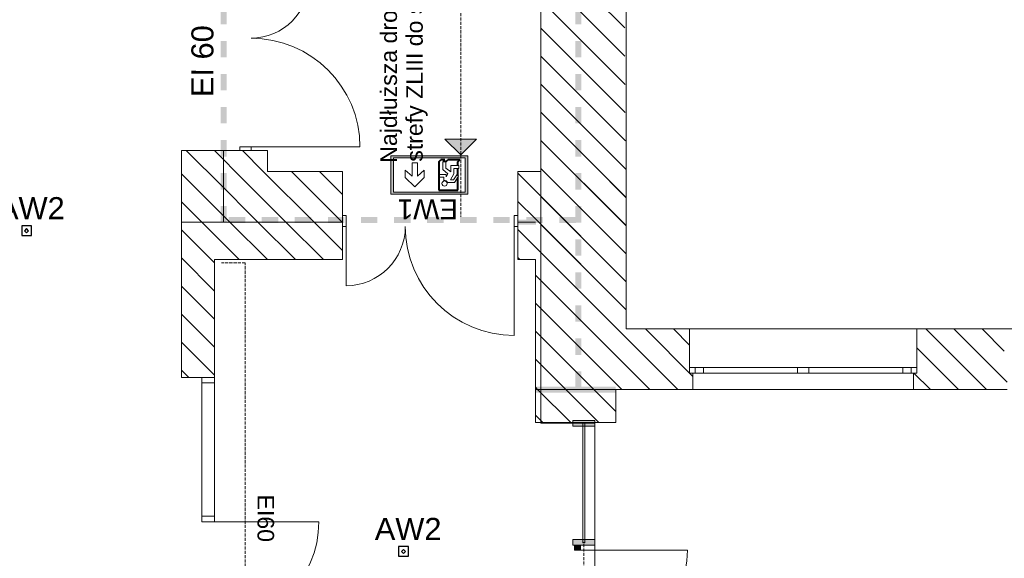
# Model space of a CAD drawing. Header units: millimetres. Extents: x -146116 to 602001, y -318793 to 100489.
# Tile 64 of 100: x 298440 to 307374, y -20182 to -15292. Entities that reach past the tile are written whole.
import ezdxf

# ---------------------------------------------------------------- set-up
doc = ezdxf.new("R2010")
doc.units = ezdxf.units.MM
doc.header["$LTSCALE"] = 0.1
doc.header["$MEASUREMENT"] = 0
doc.linetypes.add('eks Rzut parteru$0$Krawędzie ukryte', pattern=[391.222223, 282.222223, -109])
for name, color, linetype, lineweight in [('eks Rzut parteru$0$2D - Ogólne_Nr_pióra__38', 8, 'Continuous', 13), ('eks Rzut parteru$0$Nowe_2D - Ogólne_Nr_pióra__38', 8, 'Continuous', 13), ('eks Rzut parteru$0$Nowe_830-G Teksty Etykiety_Nr_pióra__38', 8, 'Continuous', 13), ('eks Rzut parteru$0$Nowe_Konstrukcja - Stropy_Nr_pióra__38', 8, 'Continuous', 13), ('eks Rzut parteru$0$poziom_1 (1)_4_0_Nr_pióra__21_Nr_pióra__7', 8, 'Continuous', 18), ('eks Rzut parteru$0$poziom_1 (1)_4_Drzwi ArchiCAD_Nr_pióra__1_Nr_pióra__7', 8, 'Continuous', 18), ('eks Rzut parteru$0$poziom_1 (1)_4_Drzwi ArchiCAD_Nr_pióra__27_Nr_pióra__7', 8, 'Continuous', 18), ('eks Rzut parteru$0$poziom_1 (1)_4_Drzwi ArchiCAD_Nr_pióra__81_Nr_pióra__4', 8, 'Continuous', 18), ('eks Rzut parteru$0$poziom_1 (1)_4_Konstrukcja - Przegrody Strukt_Nr_pióra__107_Nr_pióra__13', 8, 'Continuous', 18), ('eks Rzut parteru$0$poziom_1 (1)_4_Konstrukcja - Przegrody Strukt_Nr_pióra__1_Nr_pióra__7', 8, 'Continuous', 18), ('eks Rzut parteru$0$poziom_1 (1)_4_Konstrukcja - Przegrody Strukt_Nr_pióra__27_Nr_pióra__7', 8, 'Continuous', 18), ('eks Rzut parteru$0$poziom_1 (1)_4_Konstrukcja - Przegrody Strukt_Nr_pióra__87_Nr_pióra__4', 8, 'Continuous', 18), ('eks Rzut parteru$0$poziom_1 (1)_4_Konstrukcja - Stropy_Nr_pióra__81_Nr_pióra__4', 8, 'Continuous', 18), ('eks Rzut parteru$0$poziom_1 (1)_4_Konstrukcja - Ściany zew_Nr_pióra__107_Nr_pióra__10', 8, 'Continuous', 18), ('eks Rzut parteru$0$poziom_1 (1)_4_Konstrukcja - Ściany zew_Nr_pióra__27_Nr_pióra__7', 8, 'Continuous', 18), ('eks Rzut parteru$0$poziom_1 (1)_4_Okna ArchiCADa_Nr_pióra__101_Nr_pióra__252', 8, 'Continuous', 18), ('eks Rzut parteru$0$poziom_1 (1)_4_Okna ArchiCADa_Nr_pióra__27_Nr_pióra__7', 8, 'Continuous', 18), ('eks Rzut parteru$0$poziom_1 (1)_4_Okna ArchiCADa_Nr_pióra__81_Nr_pióra__4', 8, 'Continuous', 18), ('eks Rzut parteru$0$poziom_1 (1)_4_Opisy tabelki i pomieszczeń_Nr_pióra__30', 8, 'Continuous', 18), ('Oświetlenie ewakuacyjne', 3, 'Continuous', 20)]:
    doc.layers.add(name, color=color, linetype=linetype, lineweight=lineweight)
for name, color, linetype in [('eks Rzut parteru$0$poziom_1 (1)_4_2D - Ogólne_Nr_pióra__19', 8, 'Continuous'), ('eks Rzut parteru$0$poziom_1 (1)_4_Drzwi ArchiCAD', 8, 'Continuous'), ('LUXIONA', 92, 'Continuous'), ('REWIZJA_1', 6, 'Continuous')]:
    doc.layers.add(name, color=color, linetype=linetype)
doc.styles.add('ARIAL', font='arial.ttf')
doc.styles.add('eks Rzut parteru$0$GENERATED_STYLE_4', font='ARIALUNI.ttf')
doc.styles.add('eks Rzut parteru$0$GENERATED_STYLE_5', font='arial.ttf')
doc.styles.add('Malanow_1_100', font='isocpeur.ttf')
pattern_1 = [(135, (247210.2, -28905.45), (127.2792, 127.2792), [])]

# ---------------------------------------------------------------- blocks, each defined once
blk = doc.blocks.new('*X109')
at = {"layer": 'eks Rzut parteru$0$2D - Ogólne_Nr_pióra__38', "linetype": 'Continuous', "lineweight": 13}
for points in [[(85648.9, -22304.4), (85585.3, -22304.4), (85585.3, -22347.9), (85648.9, -22347.9)], [(85798.9, -22304.4), (85798.9, -22347.9), (85948.9, -22347.9), (85948.9, -22304.4)], [(86098.9, -22304.4), (86098.9, -22347.8), (86248.9, -22347.8), (86248.9, -22304.4)], [(86398.9, -22304.4), (86398.9, -22347.8), (86548.9, -22347.8), (86548.9, -22304.4)], [(86698.9, -22304.4), (86698.9, -22347.8), (86848.9, -22347.8), (86848.9, -22304.4)], [(86998.9, -22304.4), (86998.9, -22347.8), (87148.9, -22347.8), (87148.9, -22304.4)], [(87298.9, -22304.4), (87298.9, -22347.8), (87448.9, -22347.8), (87448.9, -22304.4)], [(87598.9, -22304.4), (87598.9, -22347.8), (87748.9, -22347.8), (87748.9, -22304.4)], [(87898.9, -22304.4), (87898.9, -22347.8), (88048.9, -22347.8), (88048.9, -22304.4)], [(88198.9, -22304.4), (88198.9, -22347.8), (88348.9, -22347.8), (88348.9, -22304.4)], [(88498.9, -22304.4), (88498.9, -22347.8), (88648.9, -22347.8), (88648.9, -22304.4)], [(88798.9, -22304.4), (88798.9, -22347.8), (88948.9, -22347.8), (88948.9, -22304.4)], [(89098.9, -22304.4), (89098.9, -22347.8), (89248.9, -22347.8), (89248.9, -22304.4)], [(89398.9, -22304.4), (89398.9, -22347.8), (89548.9, -22347.8), (89548.9, -22304.4)], [(89698.9, -22304.4), (89698.9, -22347.8), (89848.9, -22347.8), (89848.9, -22304.4)], [(89998.9, -22304.4), (89998.9, -22347.8), (90148.9, -22347.8), (90148.9, -22304.4)], [(90298.9, -22304.4), (90298.9, -22347.7), (90448.9, -22347.7), (90448.9, -22304.4)], [(90598.9, -22304.4), (90598.9, -22347.7), (90748.9, -22347.7), (90748.9, -22304.4)], [(90898.9, -22304.4), (90898.9, -22347.7), (91048.9, -22347.7), (91048.9, -22304.4)], [(91198.9, -22304.4), (91198.9, -22347.7), (91348.9, -22347.7), (91348.9, -22304.4)], [(91498.9, -22304.4), (91498.9, -22347.7), (91648.9, -22347.7), (91648.9, -22304.4)], [(91798.9, -22304.4), (91798.9, -22347.7), (91948.9, -22347.7), (91948.9, -22304.4)], [(92098.9, -22304.4), (92098.9, -22347.7), (92248.9, -22347.7), (92248.9, -22304.4)], [(92398.9, -22304.4), (92398.9, -22347.7), (92548.9, -22347.7), (92548.9, -22304.4)], [(85648.9, -22347.9), (85585.3, -22347.9), (85585.3, -22360.1), (85648.9, -22360.1)], [(85948.9, -22347.9), (85798.9, -22347.9), (85798.9, -22360.1), (85948.9, -22360.1)], [(86248.9, -22347.8), (86098.9, -22347.8), (86098.9, -22360.1), (86248.9, -22360.1)], [(86548.9, -22347.8), (86398.9, -22347.8), (86398.9, -22360.1), (86548.9, -22360.1)], [(86848.9, -22347.8), (86698.9, -22347.8), (86698.9, -22360.1), (86848.9, -22360.1)], [(87148.9, -22347.8), (86998.9, -22347.8), (86998.9, -22360.1), (87148.9, -22360.1)], [(87448.9, -22347.8), (87298.9, -22347.8), (87298.9, -22360.1), (87448.9, -22360.1)], [(87748.9, -22347.8), (87598.9, -22347.8), (87598.9, -22360.1), (87748.9, -22360.1)], [(88048.9, -22347.8), (87898.9, -22347.8), (87898.9, -22360.1), (88048.9, -22360.1)], [(88348.9, -22347.8), (88198.9, -22347.8), (88198.9, -22360.1), (88348.9, -22360.1)], [(88648.9, -22347.8), (88498.9, -22347.8), (88498.9, -22360.1), (88648.9, -22360.1)], [(88948.9, -22347.8), (88798.9, -22347.8), (88798.9, -22360.1), (88948.9, -22360.1)], [(89248.9, -22347.8), (89098.9, -22347.8), (89098.9, -22360.1), (89248.9, -22360.1)], [(89548.9, -22347.8), (89398.9, -22347.8), (89398.9, -22360.1), (89548.9, -22360.1)], [(89848.9, -22347.8), (89698.9, -22347.8), (89698.9, -22360.1), (89848.9, -22360.1)], [(90148.9, -22347.8), (89998.9, -22347.8), (89998.9, -22360.1), (90148.9, -22360.1)], [(90448.9, -22347.7), (90298.9, -22347.7), (90298.9, -22360.1), (90448.9, -22360.1)], [(90748.9, -22347.7), (90598.9, -22347.7), (90598.9, -22360.1), (90748.9, -22360.1)], [(91048.9, -22347.7), (90898.9, -22347.7), (90898.9, -22360.1), (91048.9, -22360.1)], [(91348.9, -22347.7), (91198.9, -22347.7), (91198.9, -22360.1), (91348.9, -22360.1)], [(91648.9, -22347.7), (91498.9, -22347.7), (91498.9, -22360.1), (91648.9, -22360.1)], [(91948.9, -22347.7), (91798.9, -22347.7), (91798.9, -22360.1), (91948.9, -22360.1)], [(92248.9, -22347.7), (92098.9, -22347.7), (92098.9, -22360.1), (92248.9, -22360.1)], [(92548.9, -22347.7), (92398.9, -22347.7), (92398.9, -22360.1), (92548.9, -22360.1)]]:
    blk.add_hatch(color=30, dxfattribs=at).paths.add_polyline_path(points)
blk = doc.blocks.new('*X103')
at = {"layer": 'eks Rzut parteru$0$2D - Ogólne_Nr_pióra__38', "linetype": 'Continuous', "lineweight": 13}
for points in [[(91050.6, -22354.6), (90997.3, -22354.6), (90997.3, -22504.6), (91050.6, -22504.6)], [(91050.6, -22354.6), (91050.6, -22504.6), (91053, -22504.6), (91053, -22354.6)], [(91050.6, -22654.6), (90997.3, -22654.6), (90997.3, -22804.6), (91050.6, -22804.6)], [(91050.6, -22654.6), (91050.6, -22804.6), (91053, -22804.6), (91053, -22654.6)], [(91050.6, -22954.6), (90997.3, -22954.6), (90997.3, -23104.6), (91050.6, -23104.6)], [(91050.6, -22954.6), (91050.6, -23104.6), (91053, -23104.6), (91053, -22954.6)], [(91050.6, -23254.6), (90997.3, -23254.6), (90997.3, -23404.6), (91050.6, -23404.6)], [(91050.6, -23254.6), (91050.6, -23404.6), (91053, -23404.6), (91053, -23254.6)], [(91050.6, -23554.6), (90997.3, -23554.6), (90997.3, -23704.6), (91050.6, -23704.6)], [(91050.6, -23554.6), (91050.6, -23704.6), (91053, -23704.6), (91053, -23554.6)], [(91050.6, -23854.6), (90997.3, -23854.6), (90997.3, -24004.6), (91050.6, -24004.6)], [(91050.6, -23854.6), (91050.6, -24004.6), (91053, -24004.6), (91053, -23854.6)], [(91050.6, -24154.6), (90997.3, -24154.6), (90997.3, -24304.6), (91050.6, -24304.6)], [(91050.6, -24154.6), (91050.6, -24304.6), (91053, -24304.6), (91053, -24154.6)], [(91050.6, -24454.6), (90997.3, -24454.6), (90997.3, -24604.6), (91050.6, -24604.6)], [(91050.6, -24454.6), (91050.6, -24604.6), (91053, -24604.6), (91053, -24454.6)], [(91050.6, -24754.6), (90997.3, -24754.6), (90997.3, -24904.6), (91050.6, -24904.6)], [(91050.6, -24754.6), (91050.6, -24904.6), (91053, -24904.6), (91053, -24754.6)], [(91050.6, -25054.6), (90997.3, -25054.6), (90997.3, -25204.6), (91050.6, -25204.6)], [(91050.6, -25054.6), (91050.6, -25204.6), (91053, -25204.6), (91053, -25054.6)], [(91050.6, -25354.6), (90997.3, -25354.6), (90997.3, -25504.6), (91050.6, -25504.6)], [(91050.6, -25354.6), (91050.6, -25504.6), (91053, -25504.6), (91053, -25354.6)]]:
    blk.add_hatch(color=30, dxfattribs=at).paths.add_polyline_path(points)
blk = doc.blocks.new('*X102')
at = {"layer": 'eks Rzut parteru$0$2D - Ogólne_Nr_pióra__38', "linetype": 'Continuous', "lineweight": 13}
for points in [[(82564.8, -25521.7), (82564.8, -25577.4), (82648.7, -25577.4), (82648.7, -25521.7)], [(82948.7, -25521.7), (82798.7, -25521.7), (82798.7, -25577.4), (82948.7, -25577.4)], [(83248.7, -25521.7), (83098.7, -25521.7), (83098.7, -25577.4), (83248.7, -25577.4)], [(83548.7, -25521.7), (83398.7, -25521.7), (83398.7, -25577.4), (83548.7, -25577.4)], [(83848.7, -25521.7), (83698.7, -25521.7), (83698.7, -25577.4), (83848.7, -25577.4)], [(84148.7, -25521.7), (83998.7, -25521.7), (83998.7, -25577.4), (84148.7, -25577.4)], [(84448.7, -25521.7), (84298.7, -25521.7), (84298.7, -25577.4), (84448.7, -25577.4)], [(84748.7, -25521.7), (84598.7, -25521.7), (84598.7, -25577.4), (84748.7, -25577.4)], [(85048.7, -25521.7), (84898.7, -25521.7), (84898.7, -25577.4), (85048.7, -25577.4)], [(85348.7, -25521.7), (85198.7, -25521.7), (85198.7, -25577.4), (85348.7, -25577.4)], [(85648.7, -25521.7), (85498.7, -25521.7), (85498.7, -25577.4), (85648.7, -25577.4)], [(85948.7, -25521.7), (85798.7, -25521.7), (85798.7, -25577.4), (85948.7, -25577.4)], [(86248.7, -25521.7), (86098.7, -25521.7), (86098.7, -25577.4), (86248.7, -25577.4)], [(86548.7, -25521.7), (86398.7, -25521.7), (86398.7, -25577.4), (86548.7, -25577.4)], [(86848.7, -25521.7), (86698.7, -25521.7), (86698.7, -25577.4), (86848.7, -25577.4)], [(87148.7, -25521.7), (86998.7, -25521.7), (86998.7, -25577.4), (87148.7, -25577.4)], [(87448.7, -25521.7), (87298.7, -25521.7), (87298.7, -25577.4), (87448.7, -25577.4)], [(87748.7, -25521.7), (87598.7, -25521.7), (87598.7, -25577.4), (87748.7, -25577.4)], [(88048.7, -25521.7), (87898.7, -25521.7), (87898.7, -25577.4), (88048.7, -25577.4)], [(88348.7, -25521.7), (88198.7, -25521.7), (88198.7, -25577.4), (88348.7, -25577.4)], [(88648.7, -25521.7), (88498.7, -25521.7), (88498.7, -25577.4), (88648.7, -25577.4)], [(88948.7, -25521.7), (88798.7, -25521.7), (88798.7, -25577.4), (88948.7, -25577.4)], [(89248.7, -25521.7), (89098.7, -25521.7), (89098.7, -25577.4), (89248.7, -25577.4)], [(89548.7, -25521.7), (89398.7, -25521.7), (89398.7, -25577.4), (89548.7, -25577.4)], [(89848.7, -25521.7), (89698.7, -25521.7), (89698.7, -25577.4), (89848.7, -25577.4)], [(90148.7, -25521.7), (89998.7, -25521.7), (89998.7, -25577.4), (90148.7, -25577.4)], [(90448.7, -25521.7), (90298.7, -25521.7), (90298.7, -25577.4), (90448.7, -25577.4)], [(90748.7, -25521.7), (90598.7, -25521.7), (90598.7, -25577.4), (90748.7, -25577.4)], [(91048.7, -25521.7), (90898.7, -25521.7), (90898.7, -25577.4), (91048.7, -25577.4)]]:
    blk.add_hatch(color=30, dxfattribs=at).paths.add_polyline_path(points)
blk = doc.blocks.new('eks Rzut parteru')
at = {"layer": 'eks Rzut parteru$0$poziom_1 (1)_4_2D - Ogólne_Nr_pióra__19', "linetype": 'Continuous', "lineweight": 0}
for points in [[(214176.7, -27303), (214016.3, -27303), (214016.3, -27347.9), (214176.7, -27347.9)], [(214174.6, -28873.4), (214897.6, -28873.4), (214897.6, -28818.5), (214174.6, -28818.5)]]:
    blk.add_hatch(color=256, dxfattribs=at).paths.add_polyline_path(points)
at = {"layer": 'eks Rzut parteru$0$poziom_1 (1)_4_Drzwi ArchiCAD', "linetype": 'Continuous', "lineweight": 0}
blk.add_hatch(color=256, dxfattribs=at).paths.add_polyline_path([(214580.2, -30257), (214525.2, -30257), (214525.2, -30302), (214580.2, -30302)])
at = {"layer": 'eks Rzut parteru$0$poziom_1 (1)_4_Konstrukcja - Przegrody Strukt_Nr_pióra__107_Nr_pióra__13', "linetype": 'Continuous', "lineweight": 18}
for points in [[(214710.2, -29127), (214510.2, -29127), (214510.2, -29177), (214710.2, -29177)], [(214710.2, -30207), (214510.2, -30207), (214510.2, -30257), (214710.2, -30257)]]:
    blk.add_hatch(color=256, dxfattribs=at).paths.add_polyline_path(points)
at = {"layer": 'eks Rzut parteru$0$poziom_1 (1)_4_Konstrukcja - Ściany zew_Nr_pióra__107_Nr_pióra__10', "linetype": 'Continuous', "lineweight": 18}
h = blk.add_hatch(dxfattribs=at)
h.set_pattern_fill('BLOCZKI_CERAMICZNE_0004', color=256, angle=270, style=0, pattern_type=2)
h.set_pattern_definition(pattern_1)
h.paths.add_polyline_path([(214995.2, -27665.5), (214955.2, -21695.5), (214220.2, -21695.5), (214220.2, -27665.5)])
h = blk.add_hatch(dxfattribs=at)
h.set_pattern_fill('BLOCZKI_CERAMICZNE_0004', color=256, angle=270, style=0, pattern_type=2)
h.set_pattern_definition(pattern_1)
h.paths.add_polyline_path([(211340.2, -27325.5), (211340.2, -26675.5), (210960.2, -26675.5), (210960.2, -27325.5)])
h = blk.add_hatch(dxfattribs=at)
h.set_pattern_fill('BLOCZKI_CERAMICZNE_0004', color=256, angle=270, style=0, pattern_type=2)
h.set_pattern_definition(pattern_1)
h.paths.add_polyline_path([(211740.2, -26865.5), (211740.2, -26675.5), (211340.2, -26675.5), (211340.2, -26865.5)])
h = blk.add_hatch(dxfattribs=at)
h.set_pattern_fill('BLOCZKI_CERAMICZNE_0004', color=256, angle=270, style=0, pattern_type=2)
h.set_pattern_definition(pattern_1)
h.paths.add_polyline_path([(211340.2, -26865.5), (210960.2, -27325.5), (212420.2, -27325.5), (212420.2, -26865.5)])
h = blk.add_hatch(dxfattribs=at)
h.set_pattern_fill('BLOCZKI_CERAMICZNE_0004', color=256, angle=270, style=0, pattern_type=2)
h.set_pattern_definition(pattern_1)
h.paths.add_polyline_path([(214170.2, -27325.5), (214170.2, -26865.5), (214010.2, -26865.5), (214010.2, -27325.5)])
h = blk.add_hatch(dxfattribs=at)
h.set_pattern_fill('BLOCZKI_CERAMICZNE_0004', color=256, angle=270, style=0, pattern_type=2)
h.set_pattern_definition(pattern_1)
h.paths.add_polyline_path([(214170.2, -26955.5), (214170.2, -28845.5), (214995.2, -28845.5), (214995.2, -26955.5)])
h = blk.add_hatch(dxfattribs=at)
h.set_pattern_fill('BLOCZKI_CERAMICZNE_0004', color=256, angle=270, style=0, pattern_type=2)
h.set_pattern_definition(pattern_1)
h.paths.add_polyline_path([(211260.2, -27665.5), (212420.2, -27665.5), (212420.2, -27325.5), (210960.2, -27325.5)])
h = blk.add_hatch(dxfattribs=at)
h.set_pattern_fill('BLOCZKI_CERAMICZNE_0004', color=256, angle=270, style=0, pattern_type=2)
h.set_pattern_definition(pattern_1)
h.paths.add_polyline_path([(211260.2, -28735.5), (211260.2, -27665.5), (210960.2, -27325.5), (210960.2, -28735.5)])
h = blk.add_hatch(dxfattribs=at)
h.set_pattern_fill('BLOCZKI_CERAMICZNE_0004', color=256, angle=270, style=0, pattern_type=2)
h.set_pattern_definition(pattern_1)
h.paths.add_polyline_path([(214010.2, -27665.5), (214170.2, -27665.5), (214170.2, -27325.5), (214010.2, -27325.5)])
h = blk.add_hatch(dxfattribs=at)
h.set_pattern_fill('BLOCZKI_CERAMICZNE_0004', color=256, angle=270, style=0, pattern_type=2)
h.set_pattern_definition(pattern_1)
h.paths.add_polyline_path([(214170.2, -27665.5), (214170.2, -28845.5), (214995.2, -28845.5), (214995.2, -27665.5)])
h = blk.add_hatch(dxfattribs=at)
h.set_pattern_fill('BLOCZKI_CERAMICZNE_0004', color=256, angle=270, style=0, pattern_type=2)
h.set_pattern_definition(pattern_1)
h.paths.add_polyline_path([(214995.2, -28845.5), (215600.2, -28845.5), (215600.2, -28695.5), (215570.2, -28695.5), (215570.2, -28295.5), (214995.2, -28295.5)])
h = blk.add_hatch(dxfattribs=at)
h.set_pattern_fill('BLOCZKI_CERAMICZNE_0004', color=256, angle=270, style=0, pattern_type=2)
h.set_pattern_definition(pattern_1)
h.paths.add_polyline_path([(218450.2, -28845.5), (218450.2, -28695.5), (218425.2, -28695.5), (218425.2, -28295.5), (217630.2, -28295.5), (217630.2, -28695.5), (217600.2, -28695.5), (217600.2, -28845.5)])
h = blk.add_hatch(dxfattribs=at)
h.set_pattern_fill('BLOCZKI_CERAMICZNE_0004', color=256, angle=270, style=0, pattern_type=2)
h.set_pattern_definition(pattern_1)
h.paths.add_polyline_path([(214170.2, -28845.5), (214170.2, -29145.5), (214900.2, -29145.5), (214900.2, -28845.5)])
at = {"layer": 'eks Rzut parteru$0$Nowe_2D - Ogólne_Nr_pióra__38', "linetype": 'eks Rzut parteru$0$Krawędzie ukryte', "lineweight": 13}
for p, q in [((213493.7, -20890), (213493.7, -27278.8)), ((211538.4, -27694.6), (211321.3, -27694.6)), ((211538.4, -34444.6), (211538.4, -27694.6))]:
    blk.add_line(p, q, dxfattribs=at)
at = {"layer": 'eks Rzut parteru$0$Nowe_Konstrukcja - Stropy_Nr_pióra__38', "linetype": 'Continuous', "lineweight": 13}
for p, q in [((213493.7, -26715.5), (213350.1, -26571.9)), ((213350.1, -26571.9), (213637.3, -26571.9)), ((213637.3, -26571.9), (213493.7, -26715.5))]:
    blk.add_line(p, q, dxfattribs=at)
blk.add_solid([(213350.1, -26571.9), (213637.3, -26571.9), (213493.7, -26715.5)], dxfattribs=at)
at = {"layer": 'eks Rzut parteru$0$poziom_1 (1)_4_0_Nr_pióra__21_Nr_pióra__7', "linetype": 'Continuous', "lineweight": 18}
for p, q in [((214220.2, -26865.5), (214010.2, -26865.5)), ((214010.2, -27665.5), (214010.2, -26865.5)), ((214170.2, -27665.5), (214010.2, -27665.5)), ((214170.2, -29145.5), (214170.2, -27665.5)), ((214900.2, -29145.5), (214170.2, -29145.5))]:
    blk.add_line(p, q, dxfattribs=at)
at = {"layer": 'eks Rzut parteru$0$poziom_1 (1)_4_Drzwi ArchiCAD_Nr_pióra__1_Nr_pióra__7', "linetype": 'Continuous', "lineweight": 18}
for p, q in [((214525.2, -30257), (214580.2, -30257)), ((214525.2, -30302), (214525.2, -30257)), ((214580.2, -30257), (214580.2, -30302)), ((215550.2, -30302), (214525.2, -30302))]:
    blk.add_line(p, q, dxfattribs=at)
blk.add_arc((214580.2, -30302), 970, 270, 0, dxfattribs=at)
at = {"layer": 'eks Rzut parteru$0$poziom_1 (1)_4_Drzwi ArchiCAD_Nr_pióra__27_Nr_pióra__7', "linetype": 'Continuous', "lineweight": 18}
for p, q in [((211590.2, -26675.5), (211490.2, -26675.5)), ((212420.2, -27365.5), (212420.2, -27325.5)), ((214010.2, -27365.5), (214010.2, -27325.5)), ((211260.2, -28735.5), (211145.2, -28735.5))]:
    blk.add_line(p, q, dxfattribs=at)
at = {"layer": 'eks Rzut parteru$0$poziom_1 (1)_4_Drzwi ArchiCAD_Nr_pióra__81_Nr_pióra__4', "linetype": 'Continuous', "lineweight": 18}
for p, q in [((212578.2, -26643.5), (211490.2, -26643.5)), ((211490.2, -26643.5), (211490.2, -26675.5)), ((211490.2, -26675.5), (211590.2, -26675.5)), ((211590.2, -26675.5), (211590.2, -26643.5)), ((212420.2, -27265.5), (212452.2, -27265.5)), ((212420.2, -27365.5), (212420.2, -27265.5)), ((212452.2, -27265.5), (212452.2, -27903.5)), ((213978.2, -27265.5), (214010.2, -27265.5)), ((213978.2, -27265.5), (213978.2, -28353.5)), ((214010.2, -27265.5), (214010.2, -27365.5)), ((212452.2, -27365.5), (212420.2, -27365.5)), ((214010.2, -27365.5), (213978.2, -27365.5)), ((211260.2, -28735.5), (211145.2, -28735.5)), ((211145.2, -28735.5), (211145.2, -30045.5)), ((211260.2, -30045.5), (211260.2, -28735.5)), ((211145.2, -28785.5), (211260.2, -28785.5)), ((211145.2, -29995.5), (211260.2, -29995.5)), ((211145.2, -30045.5), (212205.2, -30045.5))]:
    blk.add_line(p, q, dxfattribs=at)
for centre, radius, start, end in [((211590.2, -25127.5), 528, 270, 0), ((211590.2, -26643.5), 988, 0, 90), ((212452.2, -27365.5), 538, 270, 0), ((213978.2, -27365.5), 988, 180, 270), ((211260.2, -30045.5), 945, 270, 0)]:
    blk.add_arc(centre, radius, start, end, dxfattribs=at)
at = {"layer": 'eks Rzut parteru$0$poziom_1 (1)_4_Konstrukcja - Przegrody Strukt_Nr_pióra__1_Nr_pióra__7', "linetype": 'Continuous', "lineweight": 18}
for p, q in [((214600.2, -29147), (214600.2, -30237)), ((214620.2, -29147), (214600.2, -29147)), ((214620.2, -30237), (214620.2, -29147)), ((214600.2, -30237), (214620.2, -30237))]:
    blk.add_line(p, q, dxfattribs=at)
at = {"layer": 'eks Rzut parteru$0$poziom_1 (1)_4_Konstrukcja - Przegrody Strukt_Nr_pióra__27_Nr_pióra__7', "linetype": 'Continuous', "lineweight": 18}
for p, q in [((214710.2, -29127), (214510.2, -29127)), ((214510.2, -29127), (214510.2, -29177)), ((214510.2, -29177), (214710.2, -29177)), ((214710.2, -29177), (214710.2, -29127)), ((214710.2, -30207), (214510.2, -30207)), ((214510.2, -30207), (214510.2, -30257)), ((214510.2, -30257), (214710.2, -30257)), ((214710.2, -30257), (214710.2, -30207))]:
    blk.add_line(p, q, dxfattribs=at)
at = {"layer": 'eks Rzut parteru$0$poziom_1 (1)_4_Konstrukcja - Przegrody Strukt_Nr_pióra__87_Nr_pióra__4', "linetype": 'Continuous', "lineweight": 18}
blk.add_line((214610.2, -30232), (214610.2, -30231.9), dxfattribs=at)
at = {"layer": 'eks Rzut parteru$0$poziom_1 (1)_4_Konstrukcja - Przegrody Strukt_Nr_pióra__87_Nr_pióra__4', "linetype": 'eks Rzut parteru$0$Krawędzie ukryte', "lineweight": 18}
blk.add_line((214610.2, -32312), (214610.2, -30232), dxfattribs=at)
at = {"layer": 'eks Rzut parteru$0$poziom_1 (1)_4_Konstrukcja - Stropy_Nr_pióra__81_Nr_pióra__4', "linetype": 'Continuous', "lineweight": 18, "flags": 128}
blk.add_lwpolyline([(214220.2, -23565.5), (214220.2, -26865.5), (214220.2, -29152), (214710.2, -29152), (214710.2, -33375.5), (210960.2, -33375.5), (210960.2, -34015.5), (189025.2, -34015.5), (189025.2, -12515.5), (211835.2, -12515.5), (211835.2, -18575.5), (211340.2, -18575.5), (211340.2, -24130.5), (212990.2, -24130.5), (212990.2, -23565.5)], close=True, dxfattribs=at)
blk.add_lwpolyline([(240975.2, -16865.5), (240975.2, -18970.5), (243180.2, -18970.5), (243180.2, -22335.5), (246600.2, -22335.5), (246600.2, -28295.5), (214995.2, -28295.5), (214995.2, -22335.5), (215105.2, -22335.5), (215105.2, -18575.5), (212285.2, -18575.5), (212285.2, -12725.5), (232525.2, -12725.5), (232525.2, -17305.5), (240975.2, -17305.5)], dxfattribs=at)
at = {"layer": 'eks Rzut parteru$0$poziom_1 (1)_4_Konstrukcja - Ściany zew_Nr_pióra__27_Nr_pióra__7', "linetype": 'Continuous', "lineweight": 18}
for p, q in [((210960.2, -26675.5), (211740.2, -26675.5)), ((210960.2, -26675.5), (210960.2, -28735.5)), ((212420.2, -27665.5), (212420.2, -26865.5)), ((214010.2, -27665.5), (214010.2, -26865.5)), ((214170.2, -27665.5), (214170.2, -29145.5)), ((215570.2, -28695.5), (215570.2, -28295.5)), ((217630.2, -28695.5), (217630.2, -28295.5)), ((211260.2, -28735.5), (210960.2, -28735.5)), ((215600.2, -28695.5), (215570.2, -28695.5)), ((215600.2, -28845.5), (215600.2, -28695.5)), ((217600.2, -28845.5), (217600.2, -28695.5)), ((217600.2, -28695.5), (217630.2, -28695.5))]:
    blk.add_line(p, q, dxfattribs=at)
at = {"layer": 'eks Rzut parteru$0$poziom_1 (1)_4_Konstrukcja - Ściany zew_Nr_pióra__27_Nr_pióra__7', "linetype": 'Continuous', "lineweight": 18, "flags": 128}
for points in [[(214220.2, -21695.5), (214220.2, -26865.5)], [(214995.2, -28295.5), (214995.2, -22335.5)], [(211340.2, -26675.5), (211340.2, -26865.5)], [(211340.2, -27325.5), (211340.2, -26675.5)], [(211740.2, -26865.5), (211740.2, -26675.5)], [(212420.2, -26865.5), (211740.2, -26865.5)], [(214170.2, -26865.5), (214010.2, -26865.5)], [(210960.2, -27325.5), (212420.2, -27325.5)], [(214170.2, -27325.5), (214010.2, -27325.5)], [(211260.2, -27665.5), (212420.2, -27665.5)], [(211260.2, -28735.5), (211260.2, -27665.5)], [(214010.2, -27665.5), (214170.2, -27665.5)], [(215570.2, -28295.5), (214995.2, -28295.5)], [(218425.2, -28295.5), (217630.2, -28295.5)], [(214170.2, -28845.5), (215600.2, -28845.5)], [(214900.2, -29145.5), (214900.2, -28845.5)], [(217600.2, -28845.5), (218450.2, -28845.5)]]:
    blk.add_lwpolyline(points, dxfattribs=at)
at = {"layer": 'eks Rzut parteru$0$poziom_1 (1)_4_Okna ArchiCADa_Nr_pióra__101_Nr_pióra__252', "linetype": 'Continuous', "lineweight": 18}
for p, q in [((215570.2, -28645.5), (215695.2, -28645.5)), ((215695.2, -28645.5), (215695.2, -28695.5)), ((216550.2, -28695.5), (216550.2, -28645.5)), ((216550.2, -28645.5), (216650.2, -28645.5)), ((216650.2, -28645.5), (216650.2, -28695.5)), ((217505.2, -28695.5), (217505.2, -28645.5)), ((217505.2, -28645.5), (217630.2, -28645.5)), ((215695.2, -28695.5), (215570.2, -28695.5)), ((216650.2, -28695.5), (216550.2, -28695.5)), ((217630.2, -28695.5), (217505.2, -28695.5))]:
    blk.add_line(p, q, dxfattribs=at)
at = {"layer": 'eks Rzut parteru$0$poziom_1 (1)_4_Okna ArchiCADa_Nr_pióra__27_Nr_pióra__7', "linetype": 'Continuous', "lineweight": 18}
for p, q in [((215570.2, -28695.5), (215570.2, -28645.5)), ((217630.2, -28695.5), (217630.2, -28645.5)), ((215600.2, -28695.5), (215570.2, -28695.5)), ((217600.2, -28695.5), (217630.2, -28695.5))]:
    blk.add_line(p, q, dxfattribs=at)
at = {"layer": 'eks Rzut parteru$0$poziom_1 (1)_4_Okna ArchiCADa_Nr_pióra__81_Nr_pióra__4', "linetype": 'Continuous', "lineweight": 18}
for p, q in [((215570.2, -28295.5), (217630.2, -28295.5)), ((215620.2, -28695.5), (215620.2, -28645.5)), ((215695.2, -28645.5), (216550.2, -28645.5)), ((216650.2, -28645.5), (217505.2, -28645.5)), ((217580.2, -28695.5), (217580.2, -28645.5)), ((216550.2, -28695.5), (215695.2, -28695.5)), ((217505.2, -28695.5), (216650.2, -28695.5)), ((215600.2, -28845.5), (217600.2, -28845.5))]:
    blk.add_line(p, q, dxfattribs=at)
at = {"layer": 'eks Rzut parteru$0$2D - Ogólne_Nr_pióra__38', "linetype": 'Continuous', "lineweight": 13, "rotation": 270}
for name in ['*X102', '*X109', '*X103']:
    blk.add_blockref(name, (236892.3, 63718.5), dxfattribs=at)
at = {"layer": 'eks Rzut parteru$0$Nowe_830-G Teksty Etykiety_Nr_pióra__38', "linetype": 'Continuous', "lineweight": 13, "style": 'eks Rzut parteru$0$GENERATED_STYLE_5'}
for s, rotation, p in [('Najdłuższa droga dojścia ewakuacyjnego z', 90, (212914.4, -26786.9)), ('strefy ZLIII do sąsiednej strefy około 43m', 90, (213148, -26777.4)), ('EI60', 270, (211649.1, -29798.3))]:
    blk.add_text(s, height=150, rotation=rotation, dxfattribs=at).set_placement(p)
at = {"layer": 'eks Rzut parteru$0$poziom_1 (1)_4_Opisy tabelki i pomieszczeń_Nr_pióra__30', "linetype": 'Continuous', "lineweight": 18, "insert": (211150.1, -25864.5), "char_height": 200, "attachment_point": 5, "rotation": 89.88368, "style": 'eks Rzut parteru$0$GENERATED_STYLE_4'}
blk.add_mtext('\\A1;EI 60', dxfattribs=at)
blk = doc.blocks.new('DG')
at = {"layer": 'Oświetlenie ewakuacyjne', "linetype": 'ByBlock'}
h = blk.add_hatch(color=256, dxfattribs=at)
h.paths.add_polyline_path([(-0.92, 34.23), (69.08, 34.23), (69.08, -0.77), (-0.92, -0.77)])
h.paths.add_polyline_path([(1.54, 32.26), (66.63, 32.26), (66.63, 1.21), (1.54, 1.21)], flags=16)
at = {"layer": 'Oświetlenie ewakuacyjne'}
for p, q in [((12.09, 19.05), (20.78, 27.53)), ((20.78, 27.53), (29.47, 19.05)), ((12.09, 12.28), (12.09, 19.05)), ((29.47, 19.05), (29.47, 12.28)), ((47.27, 18.64), (42.7, 18.64)), ((42.7, 18.64), (42.7, 16.29)), ((47.27, 21.68), (47.27, 18.64)), ((49.38, 16.28), (49.38, 18.44)), ((49.38, 18.44), (50.94, 15.55)), ((57, 23.48), (50.5, 23.49)), ((56.23, 15.6), (53.21, 21.11)), ((53.21, 21.11), (55.91, 21.11)), ((55.91, 21.11), (58.82, 16.48)), ((60.56, 17.65), (57, 23.48)), ((18.37, 17.8), (12.09, 12.28)), ((18.37, 5.81), (18.37, 17.8)), ((29.47, 12.28), (23.19, 17.8)), ((23.19, 17.8), (23.19, 5.81)), ((42.7, 16.29), (49.38, 16.28)), ((50.94, 15.55), (46.32, 11.89)), ((46.32, 11.89), (46.32, 4.82)), ((48.88, 10.54), (53.52, 13.99)), ((48.88, 4.82), (48.88, 10.54)), ((53.52, 13.99), (53.51, 8.22)), ((56.23, 10.93), (56.23, 15.6)), ((60.79, 10.93), (56.23, 10.93)), ((58.82, 16.48), (60.56, 17.65)), ((60.78, 8.22), (60.79, 10.93)), ((23.19, 5.81), (18.37, 5.81)), ((46.32, 4.82), (48.88, 4.82)), ((46.75, 4.39), (49.31, 4.39)), ((53.51, 8.22), (60.78, 8.22))]:
    blk.add_line(p, q, dxfattribs=at)
at = {"layer": 'Oświetlenie ewakuacyjne', "lineweight": 40}
for p, q in [((42.7, 30.38), (59.77, 30.38)), ((42.7, 4.82), (42.7, 30.38)), ((59.77, 30.38), (59.77, 18.95)), ((59.77, 17.11), (59.77, 10.93)), ((42.7, 4.82), (44.51, 3.02)), ((48.13, 3.02), (44.51, 3.02)), ((46.75, 4.39), (48.13, 3.02)), ((49.31, 4.39), (50.69, 3.02)), ((61.58, 3.02), (50.69, 3.02)), ((59.77, 8.22), (59.77, 4.82)), ((59.77, 4.82), (61.58, 3.02))]:
    blk.add_line(p, q, dxfattribs=at)
at = {"layer": 'Oświetlenie ewakuacyjne'}
for points in [[(-0.92, 34.23), (69.08, 34.23), (69.08, -0.77), (-0.92, -0.77)], [(1.54, 32.26), (66.63, 32.26), (66.63, 1.21), (1.54, 1.21)]]:
    blk.add_lwpolyline(points, close=True, dxfattribs=at)
blk.add_circle((47.8, 24.52), 2.34, dxfattribs=at)
blk.add_arc((47.8, 24.52), 2.88, 259.40031, 339.13959, dxfattribs=at)
blk = doc.blocks.new('*U28')
at = {"layer": 'Oświetlenie ewakuacyjne', "color": 1, "linetype": 'ByBlock', "xscale": -1, "rotation": 359.9999999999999}
blk.add_blockref('DG', (69.08, 0.76), dxfattribs=at)
at = {"layer": 'Oświetlenie ewakuacyjne', "insert": (9.21, 57.69), "char_height": 18, "attachment_point": 1, "style": 'Malanow_1_100'}
blk.add_mtext_dynamic_manual_height_columns('{\\fArial|b0|i0|c238|p34;EW1}', width=42.9792, gutter_width=669.53, heights=[0], dxfattribs=at)
blk = doc.blocks.new('LUXIONA - LVNO')
at = {"layer": 'LUXIONA', "color": 1, "lineweight": -2}
for p, q in [((9, 9), (0, 9)), ((0, 9), (0, 0)), ((9, 0), (9, 9)), ((0, 0), (9, 0))]:
    blk.add_line(p, q, dxfattribs=at)
blk.add_lwpolyline([(4.48, 6.3), (2.62, 4.45), (4.48, 2.6), (6.33, 4.45)], close=True, dxfattribs=at)
at = {"layer": 'LUXIONA', "color": 1, "style": 'ARIAL', "flags": 4}
for tag, p in [('TYP', (-13.79, 32.2, -23.7)), ('OBW', (-19.09, -28.02, -23.7))]:
    blk.add_attdef(tag, p, '', height=20, dxfattribs=at)

msp = doc.modelspace()

# ---------------------------------------------------------------- block references
at = {"layer": 'REWIZJA_1'}
msp.add_blockref('eks Rzut parteru', (88948.8, 10195.8), dxfattribs=at)

# ---------------------------------------------------------------- next in the draw order: block references
at = {"layer": 'LUXIONA'}
ref = msp.add_blockref('LUXIONA - LVNO', (298458.2, -17252.2), dxfattribs=dict(at, xscale=10, yscale=10, zscale=10))
ref.add_attrib('TYP', 'AW2', (298243.4, -17103.1, -237), dxfattribs={"color": 1, "height": 200, "style": 'ARIAL'})
ref = msp.add_blockref('LUXIONA - LVNO', (301876.8, -20163.5), dxfattribs=dict(at, xscale=10, yscale=10, zscale=10))
ref.add_attrib('TYP', 'AW2', (301662, -20014.5, -237), dxfattribs={"color": 1, "height": 200, "style": 'ARIAL'})
at = {"layer": 'Oświetlenie ewakuacyjne', "linetype": 'ByBlock', "xscale": 10, "yscale": 10, "zscale": 10, "rotation": 179.9999999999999}
msp.add_blockref('*U28', (302507.6, -16527.1), dxfattribs=at)

doc.saveas('drawing.dxf')
